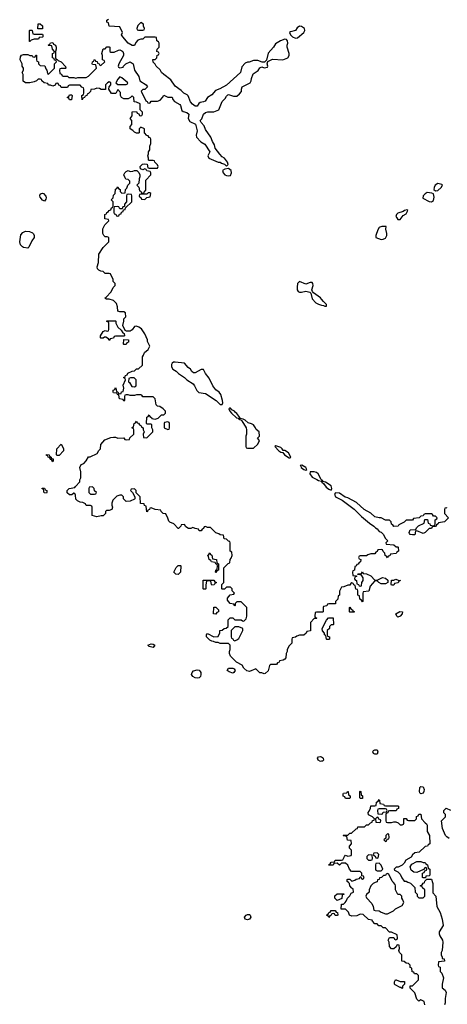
# Model space of a CAD drawing. Header units: inches. Extents: x 2769379 to 2883802, y 684208 to 828654.
# Tile 255 of 256: x 2847113 to 2851202, y 778836 to 788254. Entities that reach past the tile are written whole.
import ezdxf

# ---------------------------------------------------------------- set-up
doc = ezdxf.new("R2010")
doc.units = ezdxf.units.IN
doc.header["$MEASUREMENT"] = 0
for name, color, linetype in [('C8747', 7, 'Continuous'), ('C8748', 7, 'Continuous'), ('C8757', 7, 'Continuous'), ('C8758', 7, 'Continuous')]:
    doc.layers.add(name, color=color, linetype=linetype)

msp = doc.modelspace()

# ---------------------------------------------------------------- linework, layer by layer
at = {"layer": 'C8747', "color": 2, "elevation": 2}
msp.add_lwpolyline([(2849290, 779644), (2849268.7, 779650), (2849264, 779670), (2849278, 779690), (2849290, 779694.8), (2849310, 779694.8), (2849318, 779690), (2849324.7, 779670), (2849310, 779649.2)], close=True, dxfattribs=at)
at = {"layer": 'C8748', "color": 2, "elevation": 2}
for points in [[(2850000, 782586), (2849950, 782586), (2849938, 782582), (2849934, 782550), (2849938, 782538), (2849954, 782530), (2849950, 782526), (2849930, 782526), (2849892.7, 782487.3), (2849892.7, 782407.3), (2849858, 782402), (2849852.7, 782387.3), (2849830, 782366), (2849790, 782366), (2849763.6, 782356.4), (2849750, 782346), (2849718, 782342), (2849714, 782330), (2849714, 782290), (2849690, 782266), (2849672, 782230), (2849672, 782210), (2849662, 782190), (2849658, 782150), (2849650, 782138), (2849631.6, 782128.4), (2849598, 782122), (2849594, 782110), (2849578, 782102), (2849570, 782086), (2849510, 782086), (2849502, 782078), (2849490, 782026), (2849459.6, 782000.4), (2849450, 781998), (2849430, 782006), (2849410, 782006), (2849370, 782046), (2849310, 782018), (2849284, 782024), (2849258, 782050), (2849240.4, 782080.4), (2849186, 782110), (2849130, 782166), (2849118, 782190), (2849118, 782210), (2849126, 782230), (2849126, 782270), (2849110, 782286), (2849030, 782288), (2849010, 782298), (2848990, 782298), (2848967.3, 782307.3), (2848950, 782308), (2848930, 782318), (2848898, 782350), (2848898, 782370), (2848910, 782382), (2848970, 782352), (2849010, 782354), (2849026, 782390), (2849027.3, 782412.7), (2849050, 782414), (2849068.4, 782431.6), (2849087.3, 782432.7), (2849106, 782450), (2849108, 782512), (2849126, 782534), (2849150, 782534), (2849170, 782514), (2849230, 782514), (2849243.6, 782503.6), (2849258, 782502), (2849278, 782522), (2849286, 782550), (2849286, 782630), (2849230, 782686), (2849190, 782686), (2849174, 782670), (2849174, 782650), (2849170, 782646), (2849162, 782662), (2849126, 782670), (2849100.4, 782700.4), (2849100.4, 782719.6), (2849127.3, 782752.7), (2849162, 782758), (2849166, 782770), (2849146, 782790), (2849146, 782810), (2849130, 782826), (2849090, 782826), (2849070, 782806), (2849050, 782806), (2849046, 782810), (2849046, 782850), (2849066, 782870), (2849066, 783010), (2849107.3, 783052.7), (2849122, 783058), (2849126, 783090), (2849136.4, 783103.6), (2849146, 783130), (2849142, 783162), (2849126, 783170), (2849126, 783250), (2849122, 783262), (2849110, 783266), (2849090, 783286), (2849067.3, 783287.3), (2849062, 783322), (2849030, 783326), (2849016.4, 783336.4), (2848990, 783346), (2848936.4, 783396.4), (2848910, 783398), (2848890, 783406), (2848878, 783402), (2848872, 783388), (2848858, 783382), (2848850, 783366), (2848830, 783366), (2848822, 783382), (2848790, 783386), (2848770, 783398), (2848750, 783388), (2848728.4, 783388.4), (2848703.1, 783403.1), (2848690, 783426), (2848658, 783422), (2848654, 783410), (2848631.6, 783388.4), (2848628.4, 783388.4), (2848586, 783430), (2848548.4, 783448.4), (2848538, 783458), (2848530, 783486), (2848510, 783526), (2848486, 783530), (2848466, 783550), (2848462, 783562), (2848408.4, 783568.4), (2848370, 783586), (2848358, 783582), (2848354, 783570), (2848338, 783562), (2848334, 783550), (2848327.3, 783547.3), (2848322, 783602), (2848308, 783608), (2848302, 783622), (2848267.3, 783627.3), (2848266, 783690), (2848227.3, 783727.3), (2848226, 783750), (2848210, 783766), (2848178, 783762), (2848174, 783750), (2848192.7, 783732.7), (2848214, 783690), (2848214, 783670), (2848210, 783666), (2848171.1, 783648.9), (2848130, 783646), (2848106, 783670), (2848106, 783690), (2848090, 783706), (2848070, 783706), (2848043.6, 783696.4), (2848003.6, 783656.4), (2847994, 783630), (2847994, 783610), (2848002, 783590), (2847992.7, 783567.3), (2847970, 783558), (2847942, 783558), (2847934, 783550), (2847934, 783530), (2847911.3, 783508.7), (2847891.6, 783508.4), (2847850, 783498), (2847806, 783510), (2847806, 783590), (2847802, 783602), (2847790, 783606), (2847750, 783606), (2847742, 783622), (2847716.4, 783636.4), (2847690, 783638), (2847666, 783650), (2847648.4, 783668.4), (2847647.3, 783707.3), (2847642, 783722), (2847630, 783726), (2847611.6, 783708.4), (2847590, 783708), (2847568, 783728), (2847568, 783750), (2847586, 783770), (2847642, 783778), (2847646, 783790), (2847687.3, 783832.7), (2847688.4, 783851.6), (2847698, 783870), (2847698, 783930), (2847688, 783970), (2847702, 783998), (2847726, 784010), (2847750, 784034), (2847770, 784072), (2847787.3, 784072.7), (2847854.6, 784105.4), (2847870, 784134), (2847886, 784150), (2847888.4, 784191.6), (2847926, 784234), (2847983.1, 784256.9), (2848010, 784262), (2848030, 784262), (2848050, 784252), (2848110, 784254), (2848118, 784238), (2848130, 784234), (2848162, 784238), (2848167.3, 784252.7), (2848206, 784290), (2848206, 784330), (2848202, 784342), (2848186, 784350), (2848202, 784358), (2848208.4, 784391.6), (2848222, 784398), (2848230, 784414), (2848238, 784398), (2848250, 784394), (2848258, 784378), (2848272.7, 784372.7), (2848278, 784358), (2848294, 784350), (2848294, 784330), (2848302, 784310), (2848294, 784290), (2848298, 784258), (2848330, 784254), (2848386, 784310), (2848386, 784330), (2848378, 784350), (2848378, 784378), (2848370, 784386), (2848330, 784386), (2848326, 784390), (2848327.3, 784452.7), (2848342, 784458), (2848350, 784474), (2848358, 784458), (2848374, 784450), (2848378, 784438), (2848410, 784434), (2848436.4, 784443.6), (2848470, 784474), (2848490, 784474), (2848506, 784490), (2848506, 784510), (2848486, 784530), (2848453.6, 784553.6), (2848430, 784558), (2848418, 784570), (2848407.3, 784627.3), (2848390, 784646), (2848290, 784646), (2848282, 784662), (2848270, 784666), (2848230, 784666), (2848210, 784658), (2848170, 784658), (2848150, 784666), (2848130, 784666), (2848118, 784662), (2848114, 784650), (2848114, 784610), (2848110, 784606), (2848102, 784622), (2848067.3, 784627.3), (2848062, 784662), (2848048, 784668), (2848042, 784682), (2848010, 784686), (2848006, 784690), (2848006, 784710), (2848022, 784718), (2848030, 784734), (2848034, 784730), (2848038, 784698), (2848052.7, 784692.7), (2848058, 784678), (2848070, 784674), (2848082, 784678), (2848087.3, 784692.7), (2848102, 784698), (2848108, 784730), (2848103.1, 784756.9), (2848126, 784810), (2848122, 784822), (2848106, 784830), (2848122, 784838), (2848126, 784850), (2848142, 784858), (2848148.4, 784871.6), (2848190, 784892), (2848210, 784894), (2848230, 784914), (2848250, 784914), (2848286, 784950), (2848286, 785030), (2848296.4, 785043.6), (2848306, 785070), (2848340.4, 785099.6), (2848358, 785130), (2848335.3, 785175.3), (2848334, 785190), (2848308.7, 785250), (2848277.2, 785297.2), (2848253.6, 785313.6), (2848230, 785322), (2848210, 785318), (2848190, 785288), (2848170, 785274), (2848135.3, 785275.3), (2848122, 785282), (2848098, 785330), (2848108, 785370), (2848108.4, 785391.6), (2848127.3, 785412.7), (2848126, 785450), (2848110, 785458), (2848070, 785458), (2848050, 785466), (2848048.4, 785508.4), (2848039, 785539), (2848010, 785568.7), (2847970, 785582), (2847942, 785582), (2847926, 785590), (2847940.4, 785599.6), (2847988, 785650), (2848007.3, 785692.7), (2848026, 785710), (2848026, 785730), (2848006, 785750), (2848006, 785770), (2847982, 785822), (2847970, 785826), (2847930, 785826), (2847910, 785846), (2847888.4, 785848.4), (2847870, 785858), (2847858, 785870), (2847855.3, 785890), (2847868, 785930), (2847868.7, 786010), (2847910, 786074), (2847966, 786130), (2847966, 786170), (2847950, 786178), (2847930, 786178), (2847918, 786190), (2847908, 786210), (2847908, 786252), (2847920.4, 786279.6), (2847927.3, 786292.7), (2847966, 786330), (2847962, 786342), (2847927.3, 786347.3), (2847926, 786390), (2847942, 786398), (2847946, 786410), (2847962, 786418), (2847966, 786430), (2847986, 786434), (2847990, 786454), (2848002, 786458), (2848006, 786470), (2848006, 786510), (2847988, 786530), (2848006, 786550), (2848010, 786574), (2848026, 786590), (2848030, 786634), (2848042, 786638), (2848050, 786654), (2848058, 786638), (2848074, 786630), (2848074, 786610), (2848090, 786594), (2848122, 786598), (2848126, 786630), (2848136.4, 786643.6), (2848146, 786670), (2848166, 786690), (2848166, 786710), (2848150, 786726), (2848127.3, 786727.3), (2848120.4, 786740.4), (2848108, 786770), (2848118, 786790), (2848130, 786802), (2848150, 786812), (2848170, 786802), (2848196.4, 786803.6), (2848210, 786812), (2848232, 786812), (2848252.7, 786792.7), (2848262, 786770), (2848262, 786750), (2848254, 786730), (2848251.6, 786688.4), (2848234, 786670), (2848251.6, 786651.6), (2848258, 786618), (2848272.7, 786612.7), (2848278, 786598), (2848290, 786594), (2848302, 786598), (2848307.3, 786612.7), (2848318, 786622), (2848320.4, 786719.6), (2848366, 786770), (2848366, 786790), (2848362, 786802), (2848327.3, 786807.3), (2848322, 786822), (2848310, 786826), (2848290, 786818), (2848267.3, 786827.3), (2848266, 786850), (2848288.4, 786871.6), (2848310, 786874), (2848332.7, 786872.7), (2848338, 786838), (2848350, 786834), (2848430, 786834), (2848438, 786850), (2848430, 786866), (2848406, 786890), (2848402, 786902), (2848390, 786906), (2848350, 786906), (2848346, 786910), (2848346, 786930), (2848338, 786950), (2848346, 786970), (2848346, 786990), (2848358, 787010), (2848356.4, 787043.6), (2848366, 787070), (2848366, 787110), (2848362, 787122), (2848350, 787126), (2848342, 787142), (2848330, 787146), (2848306, 787170), (2848306, 787210), (2848270, 787226), (2848254, 787210), (2848254, 787170), (2848250, 787168), (2848230, 787168), (2848210, 787178), (2848194.6, 787194.6), (2848169, 787209), (2848168.4, 787231.6), (2848186, 787250), (2848186, 787290), (2848168, 787310), (2848187.3, 787332.7), (2848187.3, 787372.7), (2848230, 787374), (2848238, 787358), (2848252.7, 787352.7), (2848258, 787338), (2848270, 787334), (2848282, 787338), (2848286, 787350), (2848286, 787370), (2848266, 787390), (2848266, 787450), (2848230, 787466), (2848208, 787468), (2848206, 787510), (2848190, 787526), (2848172, 787508), (2848150, 787498), (2848110, 787495.3), (2848088, 787510), (2848078, 787530), (2848076.4, 787556.4), (2848050, 787586), (2848032.7, 787547.3), (2847990, 787546), (2847966, 787590), (2847967.3, 787612.7), (2847986, 787630), (2847986, 787650), (2847970, 787658), (2847954, 787650), (2847934, 787630), (2847932.7, 787587.3), (2847892.7, 787587.3), (2847876.4, 787596.4), (2847850, 787598), (2847830, 787588), (2847794, 787586), (2847790, 787566), (2847770, 787546), (2847758, 787542), (2847754, 787530), (2847738, 787522), (2847734, 787510), (2847718, 787502), (2847710, 787488), (2847706, 787530), (2847722, 787538), (2847726, 787550), (2847726, 787590), (2847722, 787602), (2847707.3, 787607.3), (2847690, 787626), (2847590, 787626), (2847578, 787622), (2847570, 787606), (2847510, 787606), (2847502, 787622), (2847487.3, 787627.3), (2847482, 787642), (2847470, 787646), (2847458, 787642), (2847452.7, 787627.3), (2847430, 787618), (2847407.3, 787627.3), (2847390, 787628), (2847382, 787642), (2847348.4, 787648.4), (2847326, 787670), (2847322, 787682), (2847310, 787686), (2847290, 787686), (2847274, 787670), (2847250, 787658), (2847208.9, 787648.9), (2847168, 787648), (2847146, 787666), (2847146, 787730), (2847138, 787750), (2847148, 787770), (2847148, 787790), (2847138, 787810), (2847138, 787830), (2847118, 787870), (2847120.4, 787899.6), (2847130, 787914), (2847150, 787922), (2847190, 787922), (2847210, 787912), (2847232, 787912), (2847238, 787898), (2847250, 787894), (2847262, 787898), (2847267.3, 787912.7), (2847272.7, 787912.7), (2847274, 787870), (2847278, 787858), (2847294, 787850), (2847294, 787830), (2847310, 787814), (2847352.7, 787812.7), (2847363.6, 787783.6), (2847374, 787770), (2847378, 787738), (2847390, 787734), (2847446, 787790), (2847446, 787830), (2847466, 787850), (2847462, 787862), (2847447.3, 787867.3), (2847442, 787882), (2847426, 787890), (2847428.4, 787931.6), (2847442, 787938), (2847446, 787950), (2847426, 787970), (2847422, 788002), (2847390, 788006), (2847386, 788010), (2847402, 788018), (2847407.3, 788032.7), (2847430, 788034), (2847438, 788018), (2847454, 788010), (2847462, 787990), (2847462, 787970), (2847454, 787950), (2847454, 787890), (2847458, 787878), (2847470, 787874), (2847482, 787862), (2847510.9, 787850.9), (2847552.7, 787807.3), (2847554, 787790), (2847550, 787786), (2847510, 787786), (2847498, 787782), (2847494, 787770), (2847498, 787738), (2847512.7, 787732.7), (2847518, 787718), (2847530, 787714), (2847570, 787714), (2847582, 787702), (2847630, 787702), (2847650, 787694), (2847670, 787702), (2847750, 787702), (2847770, 787712), (2847846, 787790), (2847842, 787822), (2847810, 787826), (2847806, 787830), (2847808, 787850), (2847822, 787858), (2847826, 787870), (2847832, 787872), (2847838, 787858), (2847852.7, 787852.7), (2847858, 787838), (2847872.7, 787832.7), (2847878, 787818), (2847890, 787814), (2847926, 787850), (2847922, 787862), (2847906, 787870), (2847906, 787910), (2847898, 787930), (2847910, 787974), (2847930, 787974), (2847947.3, 787992.7), (2847970, 787994), (2847974, 787990), (2847974, 787950), (2847983.6, 787943.6), (2848016.4, 787943.6), (2848056.4, 787963.6), (2848070, 787964.7), (2848090, 787956), (2848098, 787950), (2848106, 787930), (2848104.7, 787910), (2848062, 787830), (2848054, 787810), (2848058, 787798), (2848070, 787794), (2848102, 787798), (2848106, 787810), (2848129, 787831), (2848168.9, 787851.1), (2848198, 787830), (2848210.8, 787770), (2848251, 787710), (2848262, 787670), (2848322, 787630), (2848334, 787610), (2848310, 787586), (2848290, 787586), (2848274, 787570), (2848318, 787478), (2848332, 787472), (2848338, 787458), (2848350, 787454), (2848362, 787458), (2848370, 787474), (2848430, 787474), (2848455.3, 787484.7), (2848478, 787510), (2848490, 787532), (2848530, 787512), (2848570, 787514), (2848578, 787490), (2848592, 787470), (2848643.6, 787443.6), (2848651.3, 787431.3), (2848664, 787384), (2848675.3, 787375.3), (2848710, 787366), (2848730, 787351.3), (2848722.8, 787310), (2848739.1, 787279.1), (2848794.8, 787254.8), (2848810.8, 787190), (2848801, 787150), (2848804.7, 787130), (2848846, 787086), (2848882, 787062), (2848930.9, 786990.9), (2848912, 786950), (2848922, 786930), (2849010, 786892), (2849031.6, 786891.6), (2849042, 786882), (2849071.3, 786871.3), (2849090, 786852), (2849108, 786870), (2849099, 786890), (2849070, 786928), (2849050, 786942), (2849027, 786967), (2848983.7, 787023.7), (2848975.5, 787055.5), (2848955.3, 787090), (2848942, 787130), (2848890, 787202), (2848878, 787238), (2848848, 787270), (2848838, 787290), (2848853.6, 787306.4), (2848870, 787351.3), (2848890, 787366), (2848910.9, 787370.9), (2848970, 787371.3), (2849018, 787390), (2849050, 787472), (2849079, 787501), (2849090, 787522), (2849104.7, 787535.3), (2849110, 787538), (2849156.4, 787523.6), (2849190, 787522), (2849216.5, 787543.5), (2849233.2, 787566.8), (2849234, 787590), (2849242, 787610), (2849318, 787650), (2849328, 787670), (2849328.7, 787690), (2849344.1, 787735.9), (2849392.5, 787767.5), (2849410, 787792), (2849430, 787802), (2849450, 787794), (2849482, 787798), (2849486, 787810), (2849478, 787830), (2849486, 787854), (2849530, 787874.8), (2849628.9, 787871.1), (2849678, 787890), (2849688.7, 787910), (2849689, 787930), (2849669.3, 787990), (2849669.3, 788010.7), (2849677.2, 788030), (2849675.3, 788050), (2849663.1, 788063.1), (2849648.4, 788068.4), (2849607.3, 788052.7), (2849558, 788022), (2849538.8, 787990), (2849487.7, 787932.3), (2849474, 787866), (2849452.7, 787847.3), (2849432.7, 787847.3), (2849390, 787862), (2849350, 787862), (2849308.7, 787848.7), (2849291.3, 787848.7), (2849270, 787838), (2849238.8, 787801.2), (2849226, 787750), (2849090, 787628), (2849027.5, 787592.5), (2848984.9, 787575.1), (2848950, 787535.3), (2848910.5, 787509.5), (2848885.2, 787474.8), (2848870, 787466.6), (2848838.8, 787461.2), (2848827.1, 787452.9), (2848810, 787426), (2848790, 787426.6), (2848765.4, 787445.4), (2848747, 787467), (2848724, 787524), (2848714.6, 787534.6), (2848682, 787550), (2848657, 787577), (2848598.9, 787618.9), (2848559.3, 787679.3), (2848490, 787729.2), (2848468.7, 787750), (2848455.3, 787775.3), (2848418, 787810), (2848408.7, 787828.7), (2848390, 787846), (2848387.3, 787872.7), (2848410, 787874), (2848426, 787890), (2848427.3, 787912.7), (2848442, 787918), (2848446, 787930), (2848442, 787942), (2848426, 787950), (2848427.3, 787972.7), (2848446, 787990), (2848446, 788030), (2848442, 788042), (2848426, 788050), (2848422, 788082), (2848410, 788086), (2848310, 788086), (2848290, 788068), (2848270, 788068), (2848242, 788058), (2848223.6, 788036.4), (2848210, 788008), (2848190, 788008), (2848150, 788028), (2848098, 788090), (2848086, 788110), (2848095.3, 788130), (2848070, 788186), (2847968, 788190), (2847962, 788222), (2847946, 788230), (2847946, 788250), (2847962, 788258)], [(2850000, 785580), (2849990, 785593.2), (2849921.2, 785641.2), (2849913.2, 785653.2), (2849908, 785670), (2849919.3, 785710), (2849917.2, 785730), (2849910, 785739), (2849890, 785739), (2849850, 785722.7), (2849790, 785748.7), (2849779.8, 785740.2), (2849770.8, 785729.2), (2849765.5, 785694.5), (2849767.3, 785670), (2849774.4, 785654.4), (2849790, 785647.3), (2849807.5, 785647.5), (2849850, 785657.3), (2849886, 785646), (2849896.9, 785636.9), (2849910, 785584.7), (2849945.2, 785545.2), (2849970, 785531.3), (2850000, 785523.6)], [(2850000, 783852.4), (2849994.6, 783854.6), (2849968.7, 783910), (2849950, 783924), (2849930, 783929), (2849891.6, 783928.4), (2849886, 783910), (2849910, 783878), (2849956, 783856), (2849970, 783844.7), (2849999.6, 783839.6), (2850000, 783838)], [(2850000, 781160.5), (2849990, 781159), (2849968.7, 781170), (2849962, 781190), (2849970, 781202), (2849990, 781206), (2850000, 781202)]]:
    msp.add_lwpolyline(points, dxfattribs=at)
for points in [[(2847250, 788114), (2847330, 788114), (2847334, 788110), (2847334, 788090), (2847330, 788086), (2847298, 788082), (2847291.6, 788068.4), (2847252.7, 788067.3), (2847222, 788058), (2847210, 788046), (2847206, 788046), (2847206, 788150), (2847210, 788154), (2847230, 788154), (2847234, 788150), (2847238, 788118)], [(2847330, 788166), (2847287.3, 788167.3), (2847290, 788214), (2847310, 788214), (2847330, 788194)], [(2848270, 788226), (2848243.6, 788196.4), (2848234, 788170), (2848238, 788158), (2848250, 788154), (2848290, 788154), (2848302, 788158), (2848306, 788170), (2848298, 788190), (2848298, 788210)], [(2849788.1, 788191.9), (2849764.9, 788175.1), (2849750, 788148.7), (2849702, 788138), (2849694, 788130), (2849702, 788110), (2849722, 788090), (2849750, 788076), (2849770, 788081), (2849828.7, 788130), (2849839, 788150), (2849838, 788170), (2849809.3, 788189.3)], [(2848070, 787706), (2848050, 787686), (2848034, 787650), (2848050, 787634), (2848130, 787634), (2848142, 787638), (2848146, 787650), (2848090, 787698)], [(2847590, 787486), (2847582, 787502), (2847566, 787510), (2847582, 787518), (2847590, 787534), (2847610, 787534), (2847614, 787530), (2847610, 787486)], [(2849110, 786828.7), (2849075.3, 786824.7), (2849052, 786810), (2849058, 786790), (2849076, 786770), (2849090, 786763), (2849110, 786760.7), (2849130, 786764.7), (2849137.2, 786790), (2849134, 786810)], [(2847350, 786517.2), (2847330, 786526.6), (2847310, 786555.3), (2847305.1, 786570), (2847310, 786584.7), (2847318, 786590), (2847330, 786593.4), (2847342, 786590), (2847364, 786564), (2847367.3, 786550), (2847364.5, 786535.5)], [(2848150, 786586), (2848138, 786582), (2848134, 786570), (2848134, 786510), (2848114, 786490), (2848114, 786466), (2848098, 786462), (2848094, 786446), (2848070, 786446), (2848062, 786462), (2848050, 786466), (2848018, 786462), (2848014, 786450), (2848014, 786410), (2848018, 786398), (2848032.7, 786392.7), (2848038, 786378), (2848050, 786374), (2848062, 786378), (2848067.3, 786392.7), (2848082, 786398), (2848087.3, 786412.7), (2848102, 786418), (2848106, 786434), (2848122, 786438), (2848126, 786454), (2848186, 786510), (2848186, 786570), (2848182, 786582)], [(2848342, 786598), (2848330, 786586), (2848270, 786586), (2848258, 786582), (2848254, 786570), (2848258, 786558), (2848272.7, 786552.7), (2848278, 786538), (2848310, 786534), (2848330, 786554), (2848362, 786558), (2848366, 786590), (2848356.4, 786596.4)], [(2847190, 786068.7), (2847150, 786073.2), (2847140.1, 786080.1), (2847120.9, 786100.9), (2847113.2, 786130), (2847125.6, 786194.4), (2847143.2, 786216.8), (2847170, 786231.3), (2847207.1, 786227.1), (2847234.4, 786214.4), (2847246, 786206), (2847252, 786190), (2847250.9, 786169.1), (2847230, 786138), (2847201, 786079)], [(2847970, 785186), (2847962, 785202), (2847936.4, 785216.4), (2847923.6, 785216.4), (2847910, 785206), (2847890, 785206), (2847886, 785210), (2847886, 785230), (2847910, 785272), (2847930, 785282), (2847950, 785274), (2847962, 785278), (2847966, 785290), (2847966, 785350), (2847962, 785362), (2847947.3, 785367.3), (2847947.3, 785372.7), (2848030, 785374), (2848034, 785370), (2848034, 785350), (2848050, 785314), (2848083.6, 785283.6), (2848098, 785258), (2848112, 785252), (2848114, 785230), (2848110, 785226), (2848030, 785226), (2848018, 785222), (2848010, 785206), (2847978, 785202)], [(2848110, 785146), (2848106, 785150), (2848110, 785194), (2848154, 785190), (2848154, 785170), (2848138, 785162), (2848130, 785148)], [(2848601, 784979), (2848583.6, 784976.4), (2848571.3, 784968.7), (2848565.4, 784954.6), (2848565.4, 784934.6), (2848578, 784910), (2848610, 784891), (2848630.7, 784870.7), (2848690, 784831.3), (2848711.3, 784810), (2848771, 784770), (2848786, 784750), (2848806.8, 784706.8), (2848827.3, 784687.3), (2848890, 784678.8), (2848991.3, 784610), (2849030, 784572), (2849050, 784574), (2849055.3, 784590), (2849054, 784610), (2849035.3, 784670), (2849022, 784690), (2848990, 784714), (2848961.2, 784750), (2848925.6, 784825.6), (2848889.2, 784870), (2848870, 784908), (2848850, 784909), (2848790, 784875.3), (2848776.4, 784876.4), (2848758, 784890), (2848748, 784910), (2848725.6, 784925.6), (2848689.1, 784969.1)], [(2848207.3, 784827.3), (2848172.7, 784827.3), (2848158, 784822), (2848154, 784790), (2848163.6, 784783.6), (2848185.4, 784745.4), (2848210, 784742), (2848227.3, 784752.7), (2848226, 784810)], [(2849130, 784538), (2849123.6, 784536.4), (2849114, 784530), (2849122, 784510), (2849138, 784490), (2849185.2, 784445.2), (2849202, 784442), (2849210, 784434), (2849218, 784438), (2849214, 784430), (2849226.4, 784426.4), (2849236.9, 784416.9), (2849278, 784350), (2849282, 784330), (2849282, 784290), (2849274, 784270), (2849274, 784170), (2849278, 784158), (2849290, 784154), (2849350, 784154), (2849390, 784194), (2849406, 784230), (2849388, 784250), (2849406, 784270), (2849402, 784310), (2849372.9, 784332.9), (2849369, 784350), (2849350, 784377.2), (2849330, 784389.2), (2849296.5, 784396.5), (2849270, 784424), (2849250, 784434), (2849220.4, 784440.4), (2849218, 784450), (2849190, 784488), (2849176.5, 784496.5), (2849168, 784510), (2849143.1, 784523.1)], [(2848530, 784406), (2848498, 784402), (2848494, 784390), (2848494, 784350), (2848530, 784334), (2848542, 784338), (2848546, 784350), (2848546, 784390), (2848542, 784402)], [(2847470, 784086), (2847466, 784090), (2847468, 784150), (2847510, 784192), (2847531.1, 784151.1), (2847531.1, 784128.9), (2847490, 784086)], [(2849563.6, 784176.4), (2849554, 784170), (2849592, 784130), (2849610, 784118), (2849630, 784114), (2849644.7, 784090), (2849690, 784062), (2849698, 784062), (2849706, 784070), (2849682, 784110), (2849650, 784132.7), (2849634, 784134), (2849624, 784150), (2849610, 784161.2)], [(2847430, 784026), (2847422, 784042), (2847410, 784046), (2847402, 784062), (2847386, 784070), (2847382, 784082), (2847370, 784086), (2847370, 784094), (2847394, 784090), (2847398, 784078), (2847414, 784070), (2847418, 784058), (2847432.7, 784052.7), (2847434, 784030)], [(2849810, 783994), (2849794, 783990), (2849802, 783982), (2849804.7, 783970), (2849830, 783952), (2849850, 783944.7), (2849858, 783950), (2849848, 783970)], [(2847370, 783726), (2847347.3, 783727.3), (2847342, 783762), (2847327.3, 783767.3), (2847327.3, 783772.7), (2847350, 783774), (2847358, 783758), (2847374, 783750), (2847374, 783730)], [(2847810, 783786), (2847778, 783782), (2847774, 783770), (2847774, 783730), (2847790, 783714), (2847830, 783714), (2847842, 783718), (2847846, 783730), (2847827.3, 783747.3), (2847826, 783770)], [(2848990, 782966), (2848986, 782970), (2848988, 782990), (2849002, 782998), (2849006, 783030), (2849002, 783042), (2848988, 783048), (2848982, 783062), (2848948.4, 783068.4), (2848942, 783082), (2848926, 783090), (2848918, 783118), (2848908, 783130), (2848922, 783138), (2848930, 783154), (2848938, 783138), (2848951.6, 783131.6), (2848958, 783098), (2848994, 783090), (2848998, 783058), (2849014, 783050), (2849014, 782990), (2848998, 782982)], [(2848630, 782948), (2848606, 782950), (2848588, 782970), (2848610, 783014), (2848630, 783032), (2848650, 783032), (2848654, 783030), (2848651.3, 782968.7)], [(2848950, 782846), (2848946, 782850), (2848942, 782882), (2848910, 782886), (2848898, 782882), (2848892.7, 782847.3), (2848894, 782810), (2848890, 782806), (2848870, 782806), (2848866, 782810), (2848867.3, 782892.7), (2848970, 782894), (2848978, 782878), (2848994, 782870), (2848978, 782862), (2848972.7, 782847.3)], [(2848990, 782566), (2848966, 782570), (2848970, 782634), (2848990, 782634), (2849014, 782610), (2849014, 782590), (2848998, 782582)], [(2849210, 782446), (2849170, 782446), (2849134, 782410), (2849134, 782350), (2849138, 782338), (2849152, 782332), (2849158, 782318), (2849170, 782314), (2849190, 782322), (2849210, 782334), (2849246, 782410), (2849246, 782430)], [(2848390, 782249.4), (2848350, 782258), (2848338, 782270), (2848370, 782284.7), (2848390, 782281), (2848404.7, 782270)], [(2848810, 781954), (2848790, 781957.2), (2848768, 781970), (2848755.3, 781990), (2848762, 782010), (2848774, 782026), (2848810, 782036), (2848830, 782031.3), (2848839.8, 782019.8), (2848846, 782010), (2848846.8, 781990), (2848841, 781970), (2848830, 781959)], [(2849150, 782004), (2849115.3, 782015.3), (2849098, 782030), (2849109, 782051), (2849150, 782052), (2849163.6, 782043.6), (2849172, 782030), (2849162, 782010)]]:
    msp.add_lwpolyline(points, close=True, dxfattribs=at)
at = {"layer": 'C8757', "color": 2, "elevation": 2}
for points in [[(2850986, 778830), (2850982, 778862), (2850950, 778878), (2850930, 778866), (2850910, 778886), (2850890, 778946), (2850846, 778990), (2850847.3, 779012.7), (2850870, 779014), (2850926, 779070), (2850926, 779110), (2850910, 779126), (2850887.3, 779127.3), (2850882, 779142), (2850867.3, 779147.3), (2850862, 779182), (2850847.3, 779187.3), (2850846, 779210), (2850830, 779226), (2850808.4, 779228.4), (2850790, 779246), (2850767.3, 779247.3), (2850766, 779310), (2850746, 779330), (2850738, 779350), (2850746, 779370), (2850742, 779402), (2850730, 779406), (2850718, 779402), (2850712.7, 779387.3), (2850690, 779366), (2850670, 779366), (2850648.4, 779388.4), (2850646, 779430), (2850638, 779450), (2850646, 779470), (2850650, 779474), (2850690, 779474), (2850698, 779458), (2850710, 779454), (2850722, 779458), (2850726, 779470), (2850722, 779502), (2850670, 779526), (2850650, 779526), (2850610, 779566), (2850590, 779566), (2850570, 779586), (2850547.3, 779587.3), (2850530, 779606), (2850510, 779606), (2850486, 779630), (2850482, 779642), (2850450, 779646), (2850396.4, 779696.4), (2850370, 779698), (2850336.9, 779683.1), (2850290, 779678), (2850266, 779690), (2850256.4, 779716.4), (2850230, 779746), (2850187.3, 779747.3), (2850190, 779794), (2850210, 779794), (2850226, 779810), (2850236.4, 779823.6), (2850247.3, 779852.7), (2850270, 779874), (2850282, 779898), (2850306, 779910), (2850302, 779942), (2850290, 779946), (2850268.4, 779968.4), (2850266, 779990), (2850256, 780000)], [(2850513.7, 780000), (2850494, 779990), (2850471.6, 779968.4), (2850454, 779930), (2850454, 779910), (2850430, 779886), (2850422, 779870), (2850430, 779854), (2850479.8, 779799.8), (2850492, 779770), (2850498, 779738), (2850512.7, 779732.7), (2850550, 779731.3), (2850570, 779718), (2850610, 779702), (2850630, 779702), (2850686, 779730), (2850706, 779750), (2850770, 779782), (2850786, 779810), (2850776.4, 779836.4), (2850766, 779850), (2850766, 779870), (2850750, 779886), (2850730, 779886), (2850708, 779930), (2850708, 779970), (2850702, 779982), (2850686.8, 780000)], [(2850833.5, 780000), (2850850, 779994), (2850892.7, 779952.7), (2850894, 779910), (2850914, 779890), (2850914, 779870), (2850930, 779854), (2850970, 779854), (2850986, 779870), (2850986, 779930), (2850966, 779950), (2850962, 779962), (2850947.3, 779967.3), (2850947.3, 779972.7), (2850962, 779978), (2850970, 779994), (2850982, 779998), (2850982.7, 780000)], [(2851061.3, 780000), (2851064.7, 779990), (2851063.6, 779903.6), (2851091, 779870), (2851102, 779770), (2851134.9, 779714.9), (2851154, 779650), (2851162.8, 779590), (2851124.7, 779530), (2851124.7, 779510), (2851131, 779490), (2851156, 779450), (2851158.8, 779430), (2851151.3, 779350), (2851142, 779330), (2851142, 779310), (2851152.7, 779287.3), (2851152.7, 779272.7), (2851172, 779270), (2851174, 779250), (2851118, 779242), (2851114, 779210), (2851118, 779198), (2851134, 779190), (2851134, 779150), (2851150, 779134), (2851164.7, 779090), (2851151.3, 779030), (2851152, 778992), (2851182, 778970), (2851191.3, 778950), (2851182, 778890), (2851182, 778850), (2851174, 778830)]]:
    msp.add_lwpolyline(points, dxfattribs=at)
for points in [[(2850150, 779828), (2850126, 779850), (2850127.3, 779872.7), (2850150, 779894), (2850212.7, 779892.7), (2850212.7, 779887.3), (2850198, 779882), (2850192.7, 779847.3)], [(2850130, 779686), (2850122, 779702), (2850110, 779706), (2850098, 779702), (2850092.7, 779687.3), (2850078, 779682), (2850070, 779666), (2850062, 779682), (2850048, 779690), (2850062, 779698), (2850070, 779714), (2850082, 779718), (2850090, 779734), (2850130, 779734), (2850138, 779718), (2850152.7, 779712.7), (2850154, 779690), (2850150, 779686)], [(2850770, 778988), (2850758, 778998), (2850750, 778998), (2850703.1, 779023.1), (2850698, 779030), (2850698, 779050), (2850706, 779070), (2850711.6, 779071.6), (2850750, 779054), (2850792.7, 779052.7), (2850794, 779030), (2850774, 779010), (2850774, 778990)]]:
    msp.add_lwpolyline(points, close=True, dxfattribs=at)
at = {"layer": 'C8758', "color": 2, "elevation": 2}
for points in [[(2851110, 786685.2), (2851086.8, 786670), (2851076, 786650), (2851072, 786630), (2851090, 786618), (2851110, 786621), (2851142, 786650), (2851155.3, 786670), (2851150, 786678)], [(2851010, 786599.3), (2850990, 786589), (2850971, 786570), (2850967.1, 786547.1), (2851030, 786514.8), (2851050, 786510.8), (2851070, 786524.7), (2851077, 786557), (2851068.9, 786588.9), (2851055.3, 786595.3)], [(2850815.3, 786435.3), (2850794, 786430), (2850779.8, 786420.2), (2850730, 786404), (2850716, 786390), (2850711, 786370), (2850718, 786358), (2850730, 786342), (2850750, 786342), (2850780.9, 786379.1), (2850810, 786398), (2850826, 786430)], [(2850616.4, 786276.4), (2850575.1, 786275.1), (2850558, 786270), (2850550, 786265.2), (2850537.3, 786242.7), (2850518.8, 786190), (2850518, 786170), (2850570, 786150.6), (2850590, 786153.4), (2850610, 786164.9), (2850625.1, 786190), (2850624.5, 786210), (2850613.2, 786250)], [(2850670, 782846), (2850666, 782850), (2850667.3, 782892.7), (2850690, 782894), (2850710, 782902), (2850732.7, 782892.7), (2850754, 782890), (2850738, 782882), (2850731.6, 782868.4), (2850698, 782862), (2850690, 782846)], [(2850270, 782586), (2850266, 782590), (2850266, 782630), (2850270, 782634), (2850278, 782618), (2850294, 782610), (2850298, 782598), (2850310, 782594), (2850310, 782586)], [(2850050, 782326), (2850046, 782330), (2850042, 782362), (2850028.4, 782368.4), (2850027.3, 782387.3), (2850008.4, 782408.4), (2850006, 782430), (2850048.4, 782511.6), (2850067.3, 782532.7), (2850110, 782534), (2850114, 782470), (2850110, 782466), (2850090, 782466), (2850074, 782450), (2850074, 782430), (2850054, 782410), (2850054, 782370), (2850058, 782358), (2850074, 782350), (2850074, 782330), (2850070, 782326)], [(2850730, 782538), (2850718, 782550), (2850709, 782571), (2850748.4, 782591.6), (2850774, 782590), (2850772, 782570), (2850750, 782548)], [(2850530, 781228), (2850510, 781228.7), (2850496.4, 781236.4), (2850488.7, 781250), (2850496.4, 781263.6), (2850508.9, 781271.1), (2850532, 781270), (2850538, 781250)], [(2850950, 780848), (2850938, 780858), (2850935.3, 780870), (2850938, 780910), (2850950, 780918), (2850970, 780914.8), (2850980.7, 780890), (2850978.8, 780870), (2850970, 780855.3)], [(2850230, 780806), (2850222, 780822), (2850207.3, 780827.3), (2850206, 780850), (2850210, 780854), (2850242, 780858), (2850248.4, 780871.6), (2850254, 780870), (2850258, 780838), (2850274, 780830), (2850274, 780810), (2850270, 780806)], [(2850370, 780806), (2850366, 780810), (2850366, 780870), (2850370, 780874), (2850374, 780870), (2850378, 780838), (2850392, 780830), (2850390, 780806)], [(2850530, 780626), (2850514, 780610), (2850518, 780578), (2850550, 780574), (2850562, 780578), (2850566, 780590), (2850562, 780602), (2850547.3, 780607.3), (2850542, 780622)], [(2850610, 780706), (2850550, 780706), (2850538, 780702), (2850534, 780690), (2850538, 780658), (2850570, 780654), (2850582, 780658), (2850590, 780674), (2850622, 780678), (2850626, 780690), (2850622, 780702)], [(2850630, 780466), (2850614, 780450), (2850614, 780426), (2850594, 780410), (2850610, 780394), (2850622, 780398), (2850626, 780414), (2850642, 780418), (2850646, 780430), (2850642, 780462)], [(2850450, 780266), (2850434, 780250), (2850434, 780230), (2850450, 780214), (2850470, 780214), (2850482, 780218), (2850486, 780230), (2850482, 780262)], [(2850530, 780286), (2850498, 780282), (2850494, 780270), (2850498, 780258), (2850512.7, 780252.7), (2850518, 780238), (2850530, 780234), (2850542, 780238), (2850546, 780270)], [(2850550, 780186), (2850518, 780182), (2850514, 780170), (2850514, 780130), (2850518, 780118), (2850530, 780114), (2850570, 780114), (2850586, 780130), (2850570, 780166)], [(2850970, 780046), (2850966, 780050), (2850966, 780090), (2850982, 780098), (2850986, 780114), (2851002, 780118), (2851006, 780130), (2851002, 780142), (2850990, 780146), (2850974, 780126), (2850910, 780098), (2850880.4, 780100.4), (2850858, 780118), (2850848, 780150), (2850863.1, 780176.9), (2850910, 780202), (2850950, 780202), (2850972.7, 780192.7), (2850991.6, 780191.6), (2850998, 780178), (2851014, 780170), (2851018, 780138), (2851034, 780130), (2851034, 780070), (2851030, 780066), (2850998, 780062), (2850994, 780046), (2850990, 780046)]]:
    msp.add_lwpolyline(points, close=True, dxfattribs=at)
for points in [[(2850000, 785523.6), (2850018.8, 785518.8), (2850030, 785512), (2850046, 785514), (2850048, 785530), (2850017.2, 785557.2), (2850000, 785580)], [(2850000, 783838), (2850002, 783830), (2850018, 783818), (2850043.5, 783783.5), (2850070, 783762), (2850090, 783754), (2850098, 783770), (2850090, 783795.3), (2850038, 783830), (2850016.4, 783836.4), (2850010, 783846), (2850002, 783842), (2850006, 783850), (2850000, 783852.4)], [(2851202, 783582), (2851190, 783586), (2851178, 783582), (2851174, 783570), (2851174, 783530), (2851212, 783490), (2851174, 783450), (2851118, 783442), (2851114, 783430), (2851098, 783422), (2851090, 783406), (2851058, 783402), (2851050, 783386), (2851030, 783386), (2850991.1, 783348.9), (2850970, 783338), (2850910, 783366), (2850898, 783362), (2850892.7, 783327.3), (2850870, 783326), (2850848.4, 783328.4), (2850840.4, 783340.4), (2850838, 783350), (2850847.3, 783372.7), (2850902, 783378), (2850907.3, 783392.7), (2850927.3, 783412.7), (2850982, 783438), (2850987.3, 783472.7), (2851012.7, 783472.7), (2851018, 783438), (2851034, 783430), (2851038, 783418), (2851070, 783414), (2851082, 783418), (2851086, 783430), (2851086, 783470), (2851102, 783478), (2851106, 783490), (2851090, 783506), (2851070, 783506), (2851062, 783522), (2851050, 783526), (2850990, 783526), (2850978, 783522), (2850972.7, 783507.3), (2850950, 783506), (2850931.6, 783488.4), (2850878, 783482), (2850870, 783466), (2850810, 783466), (2850790, 783446), (2850738, 783422), (2850731.6, 783408.4), (2850690, 783406), (2850682, 783422), (2850667.3, 783427.3), (2850666, 783450), (2850650, 783466), (2850610, 783466), (2850568.7, 783488.7), (2850551.3, 783488.7), (2850510, 783499), (2850472.1, 783532.1), (2850407.3, 783567.3), (2850334.8, 783634.8), (2850250, 783681.2), (2850226, 783686), (2850170, 783725.2), (2850132, 783728), (2850124.7, 783715.3), (2850132, 783690), (2850197.3, 783657.3), (2850310, 783571), (2850381.3, 783501.3), (2850458.5, 783438.5), (2850501, 783410), (2850514, 783394), (2850530, 783384.7), (2850550, 783358), (2850570.5, 783350.5), (2850590, 783331.3), (2850611, 783291), (2850632, 783270), (2850614, 783250), (2850618, 783238), (2850690, 783232), (2850712, 783212), (2850728, 783212), (2850732, 783208), (2850734, 783170), (2850718, 783162), (2850712.7, 783147.3), (2850658, 783142), (2850654, 783126), (2850638, 783122), (2850630, 783106), (2850622, 783122), (2850607.3, 783127.3), (2850606, 783150), (2850587.3, 783167.3), (2850582, 783182), (2850570, 783186), (2850538, 783182), (2850532.7, 783167.3), (2850518, 783162), (2850510, 783146), (2850470, 783146), (2850443.6, 783136.4), (2850430, 783126), (2850370, 783126), (2850358, 783122), (2850354, 783110), (2850358, 783098), (2850374, 783090), (2850371.6, 783068.4), (2850358, 783062), (2850350, 783046), (2850338, 783042), (2850330, 783026), (2850318, 783022), (2850314, 782990), (2850298, 782982), (2850294, 782970), (2850298, 782938), (2850334, 782934), (2850332.7, 782927.3), (2850318, 782922), (2850314, 782910), (2850318, 782898), (2850334, 782890), (2850338, 782858), (2850352.7, 782852.7), (2850358, 782838), (2850370, 782834), (2850382, 782838), (2850386, 782870), (2850398, 782890), (2850396.4, 782916.4), (2850382, 782942), (2850346, 782946), (2850346, 782950), (2850350, 782954), (2850382, 782958), (2850390, 782974), (2850398, 782958), (2850430, 782954), (2850470, 782934), (2850510, 782894), (2850530, 782894), (2850583.1, 782916.9), (2850610, 782912), (2850632.7, 782892.7), (2850634, 782870), (2850610, 782858), (2850570, 782858), (2850546, 782870), (2850530, 782886), (2850510, 782886), (2850466, 782834), (2850451.1, 782788.9), (2850398, 782782), (2850394, 782770), (2850394, 782690), (2850390, 782686), (2850382, 782702), (2850366, 782710), (2850362, 782742), (2850346, 782750), (2850346, 782790), (2850342, 782802), (2850327.3, 782807.3), (2850322, 782842), (2850307.3, 782847.3), (2850302, 782862), (2850290, 782866), (2850278, 782862), (2850270, 782846), (2850250, 782846), (2850211.6, 782828.4), (2850190, 782826), (2850172.7, 782787.3), (2850171.6, 782748.4), (2850158, 782742), (2850154, 782710), (2850134, 782690), (2850132.7, 782667.3), (2850070, 782666), (2850058, 782662), (2850050, 782646), (2850018, 782642), (2850014, 782630), (2850014, 782590), (2850010, 782586), (2850000, 782586)], [(2850000, 781202), (2850010, 781198), (2850016, 781190), (2850018, 781170), (2850010, 781162), (2850000, 781160.5)], [(2850256, 780000), (2850246, 780010), (2850246, 780030), (2850250, 780034), (2850270, 780034), (2850290, 780014), (2850318, 780022), (2850330, 780034), (2850362, 780038), (2850370, 780054), (2850374, 780054), (2850378, 780038), (2850390, 780034), (2850402, 780038), (2850406, 780050), (2850402, 780062), (2850386, 780066), (2850386, 780090), (2850370, 780106), (2850287.3, 780107.3), (2850266, 780130), (2850250, 780166), (2850230, 780186), (2850190, 780186), (2850170, 780166), (2850150, 780186), (2850118, 780182), (2850110, 780166), (2850070, 780166), (2850068, 780170), (2850082, 780178), (2850090, 780194), (2850122, 780198), (2850130, 780214), (2850190, 780214), (2850202, 780218), (2850218, 780250), (2850230, 780262), (2850250, 780254), (2850282, 780258), (2850286, 780270), (2850286, 780310), (2850266, 780330), (2850266, 780350), (2850286, 780370), (2850282, 780402), (2850247.3, 780407.3), (2850242, 780442), (2850210, 780446), (2850206, 780450), (2850210, 780454), (2850250, 780454), (2850268.4, 780471.6), (2850287.3, 780472.7), (2850330, 780514), (2850342, 780518), (2850347.3, 780532.7), (2850410, 780534), (2850430, 780554), (2850450, 780554), (2850467.3, 780572.7), (2850482, 780578), (2850487.3, 780592.7), (2850502, 780598), (2850506, 780610), (2850486, 780630), (2850447.3, 780647.3), (2850446, 780670), (2850456.4, 780683.6), (2850467.3, 780712.7), (2850470, 780734), (2850510, 780734), (2850522, 780738), (2850526, 780770), (2850542, 780778), (2850550, 780794), (2850554, 780790), (2850558, 780758), (2850591.6, 780751.6), (2850598, 780738), (2850610, 780734), (2850730, 780734), (2850734, 780730), (2850734, 780710), (2850718, 780702), (2850712.7, 780687.3), (2850650, 780686), (2850638, 780682), (2850632.7, 780667.3), (2850618, 780662), (2850614, 780650), (2850614, 780590), (2850618, 780578), (2850630, 780574), (2850670, 780574), (2850690, 780582), (2850710, 780582), (2850732.7, 780572.7), (2850750, 780554), (2850770, 780554), (2850782, 780558), (2850786, 780570), (2850787.3, 780612.7), (2850810, 780614), (2850818, 780598), (2850830, 780594), (2850890, 780594), (2850906, 780610), (2850907.3, 780632.7), (2850922, 780638), (2850930, 780654), (2850950, 780654), (2850954, 780610), (2850990, 780572), (2851003.6, 780563.6), (2851011, 780550), (2851011, 780490), (2851031.3, 780450), (2851034, 780370), (2851018, 780362), (2851012.7, 780347.3), (2850990, 780346), (2850934, 780290), (2850890, 780286), (2850870, 780266), (2850856.9, 780243.1), (2850804.7, 780215.3), (2850790, 780186), (2850770, 780166), (2850731.6, 780148.4), (2850712.7, 780147.3), (2850694, 780130), (2850698, 780118), (2850730, 780102), (2850750, 780082), (2850766.4, 780046.4), (2850790, 780014), (2850810, 780014), (2850823.6, 780003.6), (2850833.5, 780000)], [(2851220.4, 780420.4), (2851196.4, 780436.4), (2851186, 780450), (2851156.4, 780516.4), (2851148, 780590), (2851186, 780630), (2851186, 780650), (2851168.9, 780668.9), (2851168.9, 780691.1), (2851190, 780711.3), (2851232.7, 780692.7)], [(2850686.8, 780000), (2850674.6, 780014.6), (2850642, 780082), (2850630, 780086), (2850618, 780082), (2850611.6, 780068.4), (2850592.7, 780067.3), (2850574, 780050), (2850554, 780046), (2850552, 780030), (2850534, 780026), (2850531.1, 780008.9), (2850513.7, 780000)], [(2850982.7, 780000), (2850987.3, 780012.7), (2851006, 780034), (2851050, 780034), (2851061.3, 780000)]]:
    msp.add_lwpolyline(points, dxfattribs=at)

doc.saveas('drawing.dxf')
